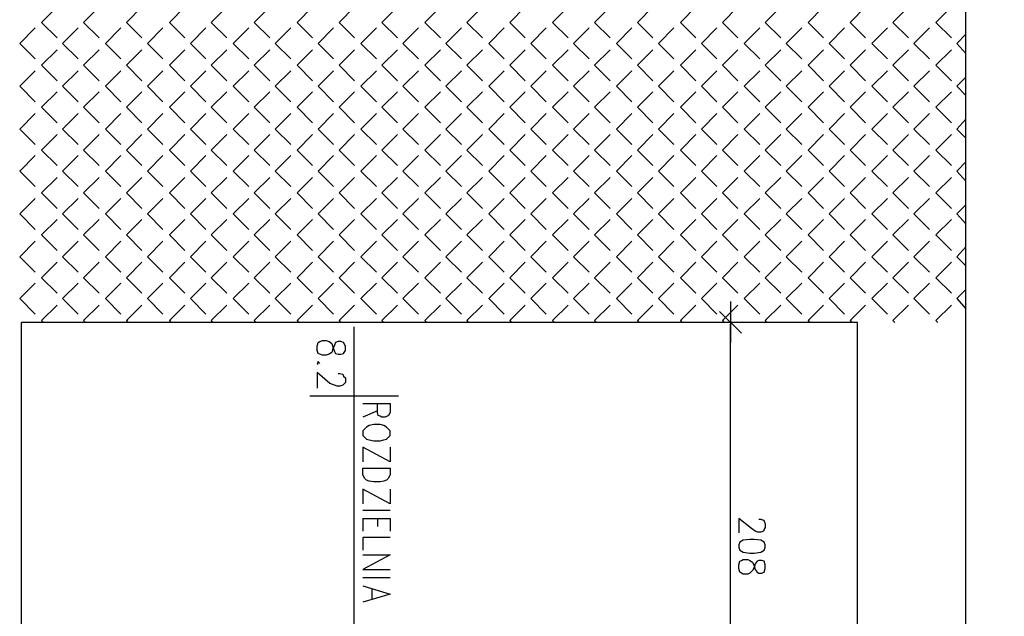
# Model space of a CAD drawing. Header units: millimetres. Extents: x -523 to 1404227, y -783705 to 1038705.
# Tile 69 of 256: x 96728 to 101296, y 130588 to 133358. Entities that reach past the tile are written whole.
import ezdxf

# ---------------------------------------------------------------- set-up
doc = ezdxf.new("R2010")
doc.units = ezdxf.units.MM
doc.layers.add('2. Obrys', color=7, linetype='Continuous', lineweight=30)
for name, color, linetype in [('PDF _0', 252, 'Continuous'), ('PDF _BA_met', 7, 'Continuous'), ('PDF _PG_WYMIARY', 7, 'Continuous'), ('PDF _PG_ŚCIANY_DZIAŁOWE', 7, 'Continuous'), ('PDF _PG_ŚCIANY_SŁUPY', 7, 'Continuous')]:
    doc.layers.add(name, color=color, linetype=linetype)

# ---------------------------------------------------------------- blocks, each defined once
blk = doc.blocks.new('A$C31e338d0')
at = {"layer": 'PDF _0', "color": 7, "lineweight": -3}
for points in [[(25905.4, 11121), (25727.6, 11121), (25727.6, 22674.5)], [(24635.4, 13178.6), (24635.4, 12988)], [(24584.6, 13132), (24686.2, 13030.4)]]:
    blk.add_lwpolyline(points, dxfattribs=at)
at = {"layer": 'PDF _0', "lineweight": -3}
for points in [[(21439, 14474), (21511, 14546)], [(21633.7, 14474), (21705.7, 14546)], [(21832.7, 14474), (21904.7, 14546)], [(22031.7, 14474), (22103.7, 14546)], [(22226.4, 14474), (22298.4, 14546)], [(22425.4, 14474), (22497.4, 14546)], [(22624.4, 14474), (22696.4, 14546)], [(22819.1, 14474), (22891.1, 14546)], [(23018.1, 14474), (23090.1, 14546)], [(23217.1, 14474), (23289.1, 14546)], [(23411.9, 14474), (23483.8, 14546)], [(23610.8, 14474), (23682.8, 14546)], [(23809.8, 14474), (23881.8, 14546)], [(24004.6, 14474), (24076.5, 14546)], [(24203.5, 14474), (24275.5, 14546)], [(24402.5, 14474), (24474.5, 14546)], [(24597.3, 14474), (24669.2, 14546)], [(24796.2, 14474), (24868.2, 14546)], [(24995.2, 14474), (25067.2, 14546)], [(25190, 14474), (25261.9, 14546)], [(25388.9, 14474), (25460.9, 14546)], [(25587.9, 14474), (25659.9, 14546)], [(21337.4, 14376.7), (21409.4, 14448.6)], [(21439, 14474), (21511, 14402.1)], [(21536.4, 14376.7), (21608.3, 14448.6)], [(21633.7, 14474), (21705.7, 14402.1)], [(21735.3, 14376.7), (21807.3, 14448.6)], [(21832.7, 14474), (21904.7, 14402.1)], [(21930.1, 14376.7), (22002.1, 14448.6)], [(22031.7, 14474), (22103.7, 14402.1)], [(22129.1, 14376.7), (22201, 14448.6)], [(22226.4, 14474), (22298.4, 14402.1)], [(22328, 14376.7), (22400, 14448.6)], [(22425.4, 14474), (22497.4, 14402.1)], [(22522.8, 14376.7), (22594.8, 14448.6)], [(22624.4, 14474), (22696.4, 14402.1)], [(22721.8, 14376.7), (22793.7, 14448.6)], [(22819.1, 14474), (22891.1, 14402.1)], [(22920.8, 14376.7), (22992.7, 14448.6)], [(23018.1, 14474), (23090.1, 14402.1)], [(23115.5, 14376.7), (23187.5, 14448.6)], [(23217.1, 14474), (23289.1, 14402.1)], [(23314.5, 14376.7), (23386.4, 14448.6)], [(23411.9, 14474), (23483.8, 14402.1)], [(23513.5, 14376.7), (23585.4, 14448.6)], [(23610.8, 14474), (23682.8, 14402.1)], [(23708.2, 14376.7), (23780.2, 14448.6)], [(23809.8, 14474), (23881.8, 14402.1)], [(23907.2, 14376.7), (23979.2, 14448.6)], [(24004.6, 14474), (24076.5, 14402.1)], [(24106.2, 14376.7), (24178.1, 14448.6)], [(24203.5, 14474), (24275.5, 14402.1)], [(24300.9, 14376.7), (24372.9, 14448.6)], [(24402.5, 14474), (24474.5, 14402.1)], [(24499.9, 14376.7), (24571.9, 14448.6)], [(24597.3, 14474), (24669.2, 14402.1)], [(24698.9, 14376.7), (24770.8, 14448.6)], [(24796.2, 14474), (24868.2, 14402.1)], [(24893.6, 14376.7), (24965.6, 14448.6)], [(24995.2, 14474), (25067.2, 14402.1)], [(25092.6, 14376.7), (25164.6, 14448.6)], [(25190, 14474), (25261.9, 14402.1)], [(25291.6, 14376.7), (25363.5, 14448.6)], [(25388.9, 14474), (25460.9, 14402.1)], [(25486.3, 14376.7), (25558.3, 14448.6)], [(25587.9, 14474), (25659.9, 14402.1)], [(25685.3, 14376.7), (25727.6, 14419)], [(21337.4, 14376.7), (21409.4, 14304.7)], [(21439, 14275.1), (21511, 14347)], [(21536.4, 14376.7), (21608.3, 14304.7)], [(21633.7, 14275.1), (21705.7, 14347)], [(21735.3, 14376.7), (21807.3, 14304.7)], [(21832.7, 14275.1), (21904.7, 14347)], [(21930.1, 14376.7), (22002.1, 14304.7)], [(22031.7, 14275.1), (22103.7, 14347)], [(22129.1, 14376.7), (22201, 14304.7)], [(22226.4, 14275.1), (22298.4, 14347)], [(22328, 14376.7), (22400, 14304.7)], [(22425.4, 14275.1), (22497.4, 14347)], [(22522.8, 14376.7), (22594.8, 14304.7)], [(22624.4, 14275.1), (22696.4, 14347)], [(22721.8, 14376.7), (22793.7, 14304.7)], [(22819.1, 14275.1), (22891.1, 14347)], [(22920.8, 14376.7), (22992.7, 14304.7)], [(23018.1, 14275.1), (23090.1, 14347)], [(23115.5, 14376.7), (23187.5, 14304.7)], [(23217.1, 14275.1), (23289.1, 14347)], [(23314.5, 14376.7), (23386.4, 14304.7)], [(23411.9, 14275.1), (23483.8, 14347)], [(23513.5, 14376.7), (23585.4, 14304.7)], [(23610.8, 14275.1), (23682.8, 14347)], [(23708.2, 14376.7), (23780.2, 14304.7)], [(23809.8, 14275.1), (23881.8, 14347)], [(23907.2, 14376.7), (23979.2, 14304.7)], [(24004.6, 14275.1), (24076.5, 14347)], [(24106.2, 14376.7), (24178.1, 14304.7)], [(24203.5, 14275.1), (24275.5, 14347)], [(24300.9, 14376.7), (24372.9, 14304.7)], [(24402.5, 14275.1), (24474.5, 14347)], [(24499.9, 14376.7), (24571.9, 14304.7)], [(24597.3, 14275.1), (24669.2, 14347)], [(24698.9, 14376.7), (24770.8, 14304.7)], [(24796.2, 14275.1), (24868.2, 14347)], [(24893.6, 14376.7), (24965.6, 14304.7)], [(24995.2, 14275.1), (25067.2, 14347)], [(25092.6, 14376.7), (25164.6, 14304.7)], [(25190, 14275.1), (25261.9, 14347)], [(25291.6, 14376.7), (25363.5, 14304.7)], [(25388.9, 14275.1), (25460.9, 14347)], [(25486.3, 14376.7), (25558.3, 14304.7)], [(25587.9, 14275.1), (25659.9, 14347)], [(25685.3, 14376.7), (25727.6, 14330.1)], [(21439, 14275.1), (21511, 14203.1)], [(21633.7, 14275.1), (21705.7, 14203.1)], [(21832.7, 14275.1), (21904.7, 14203.1)], [(22031.7, 14275.1), (22103.7, 14203.1)], [(22226.4, 14275.1), (22298.4, 14203.1)], [(22425.4, 14275.1), (22497.4, 14203.1)], [(22624.4, 14275.1), (22696.4, 14203.1)], [(22819.1, 14275.1), (22891.1, 14203.1)], [(23018.1, 14275.1), (23090.1, 14203.1)], [(23217.1, 14275.1), (23289.1, 14203.1)], [(23411.9, 14275.1), (23483.8, 14203.1)], [(23610.8, 14275.1), (23682.8, 14203.1)], [(23809.8, 14275.1), (23881.8, 14203.1)], [(24004.6, 14275.1), (24076.5, 14203.1)], [(24203.5, 14275.1), (24275.5, 14203.1)], [(24402.5, 14275.1), (24474.5, 14203.1)], [(24597.3, 14275.1), (24669.2, 14203.1)], [(24796.2, 14275.1), (24868.2, 14203.1)], [(24995.2, 14275.1), (25067.2, 14203.1)], [(25190, 14275.1), (25261.9, 14203.1)], [(25388.9, 14275.1), (25460.9, 14203.1)], [(25587.9, 14275.1), (25659.9, 14203.1)], [(21337.4, 14177.7), (21409.4, 14249.7)], [(21536.4, 14177.7), (21608.3, 14249.7)], [(21735.3, 14177.7), (21807.3, 14249.7)], [(21930.1, 14177.7), (22002.1, 14249.7)], [(22129.1, 14177.7), (22201, 14249.7)], [(22328, 14177.7), (22400, 14249.7)], [(22522.8, 14177.7), (22594.8, 14249.7)], [(22721.8, 14177.7), (22793.7, 14249.7)], [(22920.8, 14177.7), (22992.7, 14249.7)], [(23115.5, 14177.7), (23187.5, 14249.7)], [(23314.5, 14177.7), (23386.4, 14249.7)], [(23513.5, 14177.7), (23585.4, 14249.7)], [(23708.2, 14177.7), (23780.2, 14249.7)], [(23907.2, 14177.7), (23979.2, 14249.7)], [(24106.2, 14177.7), (24178.1, 14249.7)], [(24300.9, 14177.7), (24372.9, 14249.7)], [(24499.9, 14177.7), (24571.9, 14249.7)], [(24698.9, 14177.7), (24770.8, 14249.7)], [(24893.6, 14177.7), (24965.6, 14249.7)], [(25092.6, 14177.7), (25164.6, 14249.7)], [(25291.6, 14177.7), (25363.5, 14249.7)], [(25486.3, 14177.7), (25558.3, 14249.7)], [(25685.3, 14177.7), (25727.6, 14220)], [(21337.4, 14177.7), (21409.4, 14105.7)], [(21536.4, 14177.7), (21608.3, 14105.7)], [(21735.3, 14177.7), (21807.3, 14105.7)], [(21930.1, 14177.7), (22002.1, 14105.7)], [(22129.1, 14177.7), (22201, 14105.7)], [(22328, 14177.7), (22400, 14105.7)], [(22522.8, 14177.7), (22594.8, 14105.7)], [(22721.8, 14177.7), (22793.7, 14105.7)], [(22920.8, 14177.7), (22992.7, 14105.7)], [(23115.5, 14177.7), (23187.5, 14105.7)], [(23314.5, 14177.7), (23386.4, 14105.7)], [(23513.5, 14177.7), (23585.4, 14105.7)], [(23708.2, 14177.7), (23780.2, 14105.7)], [(23907.2, 14177.7), (23979.2, 14105.7)], [(24106.2, 14177.7), (24178.1, 14105.7)], [(24300.9, 14177.7), (24372.9, 14105.7)], [(24499.9, 14177.7), (24571.9, 14105.7)], [(24698.9, 14177.7), (24770.8, 14105.7)], [(24893.6, 14177.7), (24965.6, 14105.7)], [(25092.6, 14177.7), (25164.6, 14105.7)], [(25291.6, 14177.7), (25363.5, 14105.7)], [(25486.3, 14177.7), (25558.3, 14105.7)], [(25685.3, 14177.7), (25727.6, 14135.3)], [(21439, 14080.3), (21511, 14152.3)], [(21633.7, 14080.3), (21705.7, 14152.3)], [(21832.7, 14080.3), (21904.7, 14152.3)], [(22031.7, 14080.3), (22103.7, 14152.3)], [(22226.4, 14080.3), (22298.4, 14152.3)], [(22425.4, 14080.3), (22497.4, 14152.3)], [(22624.4, 14080.3), (22696.4, 14152.3)], [(22819.1, 14080.3), (22891.1, 14152.3)], [(23018.1, 14080.3), (23090.1, 14152.3)], [(23217.1, 14080.3), (23289.1, 14152.3)], [(23411.9, 14080.3), (23483.8, 14152.3)], [(23610.8, 14080.3), (23682.8, 14152.3)], [(23809.8, 14080.3), (23881.8, 14152.3)], [(24004.6, 14080.3), (24076.5, 14152.3)], [(24203.5, 14080.3), (24275.5, 14152.3)], [(24402.5, 14080.3), (24474.5, 14152.3)], [(24597.3, 14080.3), (24669.2, 14152.3)], [(24796.2, 14080.3), (24868.2, 14152.3)], [(24995.2, 14080.3), (25067.2, 14152.3)], [(25190, 14080.3), (25261.9, 14152.3)], [(25388.9, 14080.3), (25460.9, 14152.3)], [(25587.9, 14080.3), (25659.9, 14152.3)], [(21439, 14080.3), (21511, 14008.3)], [(21633.7, 14080.3), (21705.7, 14008.3)], [(21832.7, 14080.3), (21904.7, 14008.3)], [(22031.7, 14080.3), (22103.7, 14008.3)], [(22226.4, 14080.3), (22298.4, 14008.3)], [(22425.4, 14080.3), (22497.4, 14008.3)], [(22624.4, 14080.3), (22696.4, 14008.3)], [(22819.1, 14080.3), (22891.1, 14008.3)], [(23018.1, 14080.3), (23090.1, 14008.3)], [(23217.1, 14080.3), (23289.1, 14008.3)], [(23411.9, 14080.3), (23483.8, 14008.3)], [(23610.8, 14080.3), (23682.8, 14008.3)], [(23809.8, 14080.3), (23881.8, 14008.3)], [(24004.6, 14080.3), (24076.5, 14008.3)], [(24203.5, 14080.3), (24275.5, 14008.3)], [(24402.5, 14080.3), (24474.5, 14008.3)], [(24597.3, 14080.3), (24669.2, 14008.3)], [(24796.2, 14080.3), (24868.2, 14008.3)], [(24995.2, 14080.3), (25067.2, 14008.3)], [(25190, 14080.3), (25261.9, 14008.3)], [(25388.9, 14080.3), (25460.9, 14008.3)], [(25587.9, 14080.3), (25659.9, 14008.3)], [(21337.4, 13978.7), (21409.4, 14050.7)], [(21536.4, 13978.7), (21608.3, 14050.7)], [(21735.3, 13978.7), (21807.3, 14050.7)], [(21930.1, 13978.7), (22002.1, 14050.7)], [(22129.1, 13978.7), (22201, 14050.7)], [(22328, 13978.7), (22400, 14050.7)], [(22522.8, 13978.7), (22594.8, 14050.7)], [(22721.8, 13978.7), (22793.7, 14050.7)], [(22920.8, 13978.7), (22992.7, 14050.7)], [(23115.5, 13978.7), (23187.5, 14050.7)], [(23314.5, 13978.7), (23386.4, 14050.7)], [(23513.5, 13978.7), (23585.4, 14050.7)], [(23708.2, 13978.7), (23780.2, 14050.7)], [(23907.2, 13978.7), (23979.2, 14050.7)], [(24106.2, 13978.7), (24178.1, 14050.7)], [(24300.9, 13978.7), (24372.9, 14050.7)], [(24499.9, 13978.7), (24571.9, 14050.7)], [(24698.9, 13978.7), (24770.8, 14050.7)], [(24893.6, 13978.7), (24965.6, 14050.7)], [(25092.6, 13978.7), (25164.6, 14050.7)], [(25291.6, 13978.7), (25363.5, 14050.7)], [(25486.3, 13978.7), (25558.3, 14050.7)], [(25685.3, 13978.7), (25727.6, 14025.3)], [(21337.4, 13978.7), (21409.4, 13906.7)], [(21536.4, 13978.7), (21608.3, 13906.7)], [(21735.3, 13978.7), (21807.3, 13906.7)], [(21930.1, 13978.7), (22002.1, 13906.7)], [(22129.1, 13978.7), (22201, 13906.7)], [(22328, 13978.7), (22400, 13906.7)], [(22522.8, 13978.7), (22594.8, 13906.7)], [(22721.8, 13978.7), (22793.7, 13906.7)], [(22920.8, 13978.7), (22992.7, 13906.7)], [(23115.5, 13978.7), (23187.5, 13906.7)], [(23314.5, 13978.7), (23386.4, 13906.7)], [(23513.5, 13978.7), (23585.4, 13906.7)], [(23708.2, 13978.7), (23780.2, 13906.7)], [(23907.2, 13978.7), (23979.2, 13906.7)], [(24106.2, 13978.7), (24178.1, 13906.7)], [(24300.9, 13978.7), (24372.9, 13906.7)], [(24499.9, 13978.7), (24571.9, 13906.7)], [(24698.9, 13978.7), (24770.8, 13906.7)], [(24893.6, 13978.7), (24965.6, 13906.7)], [(25092.6, 13978.7), (25164.6, 13906.7)], [(25291.6, 13978.7), (25363.5, 13906.7)], [(25486.3, 13978.7), (25558.3, 13906.7)], [(25685.3, 13978.7), (25727.6, 13936.4)], [(21439, 13881.3), (21511, 13953.3)], [(21633.7, 13881.3), (21705.7, 13953.3)], [(21832.7, 13881.3), (21904.7, 13953.3)], [(22031.7, 13881.3), (22103.7, 13953.3)], [(22226.4, 13881.3), (22298.4, 13953.3)], [(22425.4, 13881.3), (22497.4, 13953.3)], [(22624.4, 13881.3), (22696.4, 13953.3)], [(22819.1, 13881.3), (22891.1, 13953.3)], [(23018.1, 13881.3), (23090.1, 13953.3)], [(23217.1, 13881.3), (23289.1, 13953.3)], [(23411.9, 13881.3), (23483.8, 13953.3)], [(23610.8, 13881.3), (23682.8, 13953.3)], [(23809.8, 13881.3), (23881.8, 13953.3)], [(24004.6, 13881.3), (24076.5, 13953.3)], [(24203.5, 13881.3), (24275.5, 13953.3)], [(24402.5, 13881.3), (24474.5, 13953.3)], [(24597.3, 13881.3), (24669.2, 13953.3)], [(24796.2, 13881.3), (24868.2, 13953.3)], [(24995.2, 13881.3), (25067.2, 13953.3)], [(25190, 13881.3), (25261.9, 13953.3)], [(25388.9, 13881.3), (25460.9, 13953.3)], [(25587.9, 13881.3), (25659.9, 13953.3)], [(21337.4, 13784), (21409.4, 13855.9)], [(21439, 13881.3), (21511, 13809.4)], [(21536.4, 13784), (21608.3, 13855.9)], [(21633.7, 13881.3), (21705.7, 13809.4)], [(21735.3, 13784), (21807.3, 13855.9)], [(21832.7, 13881.3), (21904.7, 13809.4)], [(21930.1, 13784), (22002.1, 13855.9)], [(22031.7, 13881.3), (22103.7, 13809.4)], [(22129.1, 13784), (22201, 13855.9)], [(22226.4, 13881.3), (22298.4, 13809.4)], [(22328, 13784), (22400, 13855.9)], [(22425.4, 13881.3), (22497.4, 13809.4)], [(22522.8, 13784), (22594.8, 13855.9)], [(22624.4, 13881.3), (22696.4, 13809.4)], [(22721.8, 13784), (22793.7, 13855.9)], [(22819.1, 13881.3), (22891.1, 13809.4)], [(22920.8, 13784), (22992.7, 13855.9)], [(23018.1, 13881.3), (23090.1, 13809.4)], [(23115.5, 13784), (23187.5, 13855.9)], [(23217.1, 13881.3), (23289.1, 13809.4)], [(23314.5, 13784), (23386.4, 13855.9)], [(23411.9, 13881.3), (23483.8, 13809.4)], [(23513.5, 13784), (23585.4, 13855.9)], [(23610.8, 13881.3), (23682.8, 13809.4)], [(23708.2, 13784), (23780.2, 13855.9)], [(23809.8, 13881.3), (23881.8, 13809.4)], [(23907.2, 13784), (23979.2, 13855.9)], [(24004.6, 13881.3), (24076.5, 13809.4)], [(24106.2, 13784), (24178.1, 13855.9)], [(24203.5, 13881.3), (24275.5, 13809.4)], [(24300.9, 13784), (24372.9, 13855.9)], [(24402.5, 13881.3), (24474.5, 13809.4)], [(24499.9, 13784), (24571.9, 13855.9)], [(24597.3, 13881.3), (24669.2, 13809.4)], [(24698.9, 13784), (24770.8, 13855.9)], [(24796.2, 13881.3), (24868.2, 13809.4)], [(24893.6, 13784), (24965.6, 13855.9)], [(24995.2, 13881.3), (25067.2, 13809.4)], [(25092.6, 13784), (25164.6, 13855.9)], [(25190, 13881.3), (25261.9, 13809.4)], [(25291.6, 13784), (25363.5, 13855.9)], [(25388.9, 13881.3), (25460.9, 13809.4)], [(25486.3, 13784), (25558.3, 13855.9)], [(25587.9, 13881.3), (25659.9, 13809.4)], [(25685.3, 13784), (25727.6, 13826.3)], [(21337.4, 13784), (21409.4, 13712)], [(21439, 13682.4), (21511, 13754.3)], [(21536.4, 13784), (21608.3, 13712)], [(21633.7, 13682.4), (21705.7, 13754.3)], [(21735.3, 13784), (21807.3, 13712)], [(21832.7, 13682.4), (21904.7, 13754.3)], [(21930.1, 13784), (22002.1, 13712)], [(22031.7, 13682.4), (22103.7, 13754.3)], [(22129.1, 13784), (22201, 13712)], [(22226.4, 13682.4), (22298.4, 13754.3)], [(22328, 13784), (22400, 13712)], [(22425.4, 13682.4), (22497.4, 13754.3)], [(22522.8, 13784), (22594.8, 13712)], [(22624.4, 13682.4), (22696.4, 13754.3)], [(22721.8, 13784), (22793.7, 13712)], [(22819.1, 13682.4), (22891.1, 13754.3)], [(22920.8, 13784), (22992.7, 13712)], [(23018.1, 13682.4), (23090.1, 13754.3)], [(23115.5, 13784), (23187.5, 13712)], [(23217.1, 13682.4), (23289.1, 13754.3)], [(23314.5, 13784), (23386.4, 13712)], [(23411.9, 13682.4), (23483.8, 13754.3)], [(23513.5, 13784), (23585.4, 13712)], [(23610.8, 13682.4), (23682.8, 13754.3)], [(23708.2, 13784), (23780.2, 13712)], [(23809.8, 13682.4), (23881.8, 13754.3)], [(23907.2, 13784), (23979.2, 13712)], [(24004.6, 13682.4), (24076.5, 13754.3)], [(24106.2, 13784), (24178.1, 13712)], [(24203.5, 13682.4), (24275.5, 13754.3)], [(24300.9, 13784), (24372.9, 13712)], [(24402.5, 13682.4), (24474.5, 13754.3)], [(24499.9, 13784), (24571.9, 13712)], [(24597.3, 13682.4), (24669.2, 13754.3)], [(24698.9, 13784), (24770.8, 13712)], [(24796.2, 13682.4), (24868.2, 13754.3)], [(24893.6, 13784), (24965.6, 13712)], [(24995.2, 13682.4), (25067.2, 13754.3)], [(25092.6, 13784), (25164.6, 13712)], [(25190, 13682.4), (25261.9, 13754.3)], [(25291.6, 13784), (25363.5, 13712)], [(25388.9, 13682.4), (25460.9, 13754.3)], [(25486.3, 13784), (25558.3, 13712)], [(25587.9, 13682.4), (25659.9, 13754.3)], [(25685.3, 13784), (25727.6, 13737.4)], [(21439, 13682.4), (21511, 13610.4)], [(21633.7, 13682.4), (21705.7, 13610.4)], [(21832.7, 13682.4), (21904.7, 13610.4)], [(22031.7, 13682.4), (22103.7, 13610.4)], [(22226.4, 13682.4), (22298.4, 13610.4)], [(22425.4, 13682.4), (22497.4, 13610.4)], [(22624.4, 13682.4), (22696.4, 13610.4)], [(22819.1, 13682.4), (22891.1, 13610.4)], [(23018.1, 13682.4), (23090.1, 13610.4)], [(23217.1, 13682.4), (23289.1, 13610.4)], [(23411.9, 13682.4), (23483.8, 13610.4)], [(23610.8, 13682.4), (23682.8, 13610.4)], [(23809.8, 13682.4), (23881.8, 13610.4)], [(24004.6, 13682.4), (24076.5, 13610.4)], [(24203.5, 13682.4), (24275.5, 13610.4)], [(24402.5, 13682.4), (24474.5, 13610.4)], [(24597.3, 13682.4), (24669.2, 13610.4)], [(24796.2, 13682.4), (24868.2, 13610.4)], [(24995.2, 13682.4), (25067.2, 13610.4)], [(25190, 13682.4), (25261.9, 13610.4)], [(25388.9, 13682.4), (25460.9, 13610.4)], [(25587.9, 13682.4), (25659.9, 13610.4)], [(21337.4, 13585), (21409.4, 13657)], [(21536.4, 13585), (21608.3, 13657)], [(21735.3, 13585), (21807.3, 13657)], [(21930.1, 13585), (22002.1, 13657)], [(22129.1, 13585), (22201, 13657)], [(22328, 13585), (22400, 13657)], [(22522.8, 13585), (22594.8, 13657)], [(22721.8, 13585), (22793.7, 13657)], [(22920.8, 13585), (22992.7, 13657)], [(23115.5, 13585), (23187.5, 13657)], [(23314.5, 13585), (23386.4, 13657)], [(23513.5, 13585), (23585.4, 13657)], [(23708.2, 13585), (23780.2, 13657)], [(23907.2, 13585), (23979.2, 13657)], [(24106.2, 13585), (24178.1, 13657)], [(24300.9, 13585), (24372.9, 13657)], [(24499.9, 13585), (24571.9, 13657)], [(24698.9, 13585), (24770.8, 13657)], [(24893.6, 13585), (24965.6, 13657)], [(25092.6, 13585), (25164.6, 13657)], [(25291.6, 13585), (25363.5, 13657)], [(25486.3, 13585), (25558.3, 13657)], [(25685.3, 13585), (25727.6, 13627.3)], [(21337.4, 13585), (21409.4, 13513)], [(21536.4, 13585), (21608.3, 13513)], [(21735.3, 13585), (21807.3, 13513)], [(21930.1, 13585), (22002.1, 13513)], [(22129.1, 13585), (22201, 13513)], [(22328, 13585), (22400, 13513)], [(22522.8, 13585), (22594.8, 13513)], [(22721.8, 13585), (22793.7, 13513)], [(22920.8, 13585), (22992.7, 13513)], [(23115.5, 13585), (23187.5, 13513)], [(23314.5, 13585), (23386.4, 13513)], [(23513.5, 13585), (23585.4, 13513)], [(23708.2, 13585), (23780.2, 13513)], [(23907.2, 13585), (23979.2, 13513)], [(24106.2, 13585), (24178.1, 13513)], [(24300.9, 13585), (24372.9, 13513)], [(24499.9, 13585), (24571.9, 13513)], [(24698.9, 13585), (24770.8, 13513)], [(24893.6, 13585), (24965.6, 13513)], [(25092.6, 13585), (25164.6, 13513)], [(25291.6, 13585), (25363.5, 13513)], [(25486.3, 13585), (25558.3, 13513)], [(25685.3, 13585), (25727.6, 13538.4)], [(21439, 13487.6), (21511, 13559.6)], [(21633.7, 13487.6), (21705.7, 13559.6)], [(21832.7, 13487.6), (21904.7, 13559.6)], [(22031.7, 13487.6), (22103.7, 13559.6)], [(22226.4, 13487.6), (22298.4, 13559.6)], [(22425.4, 13487.6), (22497.4, 13559.6)], [(22624.4, 13487.6), (22696.4, 13559.6)], [(22819.1, 13487.6), (22891.1, 13559.6)], [(23018.1, 13487.6), (23090.1, 13559.6)], [(23217.1, 13487.6), (23289.1, 13559.6)], [(23411.9, 13487.6), (23483.8, 13559.6)], [(23610.8, 13487.6), (23682.8, 13559.6)], [(23809.8, 13487.6), (23881.8, 13559.6)], [(24004.6, 13487.6), (24076.5, 13559.6)], [(24203.5, 13487.6), (24275.5, 13559.6)], [(24402.5, 13487.6), (24474.5, 13559.6)], [(24597.3, 13487.6), (24669.2, 13559.6)], [(24796.2, 13487.6), (24868.2, 13559.6)], [(24995.2, 13487.6), (25067.2, 13559.6)], [(25190, 13487.6), (25261.9, 13559.6)], [(25388.9, 13487.6), (25460.9, 13559.6)], [(25587.9, 13487.6), (25659.9, 13559.6)], [(21439, 13487.6), (21511, 13415.6)], [(21633.7, 13487.6), (21705.7, 13415.6)], [(21832.7, 13487.6), (21904.7, 13415.6)], [(22031.7, 13487.6), (22103.7, 13415.6)], [(22226.4, 13487.6), (22298.4, 13415.6)], [(22425.4, 13487.6), (22497.4, 13415.6)], [(22624.4, 13487.6), (22696.4, 13415.6)], [(22819.1, 13487.6), (22891.1, 13415.6)], [(23018.1, 13487.6), (23090.1, 13415.6)], [(23217.1, 13487.6), (23289.1, 13415.6)], [(23411.9, 13487.6), (23483.8, 13415.6)], [(23610.8, 13487.6), (23682.8, 13415.6)], [(23809.8, 13487.6), (23881.8, 13415.6)], [(24004.6, 13487.6), (24076.5, 13415.6)], [(24203.5, 13487.6), (24275.5, 13415.6)], [(24402.5, 13487.6), (24474.5, 13415.6)], [(24597.3, 13487.6), (24669.2, 13415.6)], [(24796.2, 13487.6), (24868.2, 13415.6)], [(24995.2, 13487.6), (25067.2, 13415.6)], [(25190, 13487.6), (25261.9, 13415.6)], [(25388.9, 13487.6), (25460.9, 13415.6)], [(25587.9, 13487.6), (25659.9, 13415.6)], [(21337.4, 13386), (21409.4, 13458)], [(21536.4, 13386), (21608.3, 13458)], [(21735.3, 13386), (21807.3, 13458)], [(21930.1, 13386), (22002.1, 13458)], [(22129.1, 13386), (22201, 13458)], [(22328, 13386), (22400, 13458)], [(22522.8, 13386), (22594.8, 13458)], [(22721.8, 13386), (22793.7, 13458)], [(22920.8, 13386), (22992.7, 13458)], [(23115.5, 13386), (23187.5, 13458)], [(23314.5, 13386), (23386.4, 13458)], [(23513.5, 13386), (23585.4, 13458)], [(23708.2, 13386), (23780.2, 13458)], [(23907.2, 13386), (23979.2, 13458)], [(24106.2, 13386), (24178.1, 13458)], [(24300.9, 13386), (24372.9, 13458)], [(24499.9, 13386), (24571.9, 13458)], [(24698.9, 13386), (24770.8, 13458)], [(24893.6, 13386), (24965.6, 13458)], [(25092.6, 13386), (25164.6, 13458)], [(25291.6, 13386), (25363.5, 13458)], [(25486.3, 13386), (25558.3, 13458)], [(25685.3, 13386), (25727.6, 13432.6)], [(21337.4, 13386), (21409.4, 13314)], [(21536.4, 13386), (21608.3, 13314)], [(21735.3, 13386), (21807.3, 13314)], [(21930.1, 13386), (22002.1, 13314)], [(22129.1, 13386), (22201, 13314)], [(22328, 13386), (22400, 13314)], [(22522.8, 13386), (22594.8, 13314)], [(22721.8, 13386), (22793.7, 13314)], [(22920.8, 13386), (22992.7, 13314)], [(23115.5, 13386), (23187.5, 13314)], [(23314.5, 13386), (23386.4, 13314)], [(23513.5, 13386), (23585.4, 13314)], [(23708.2, 13386), (23780.2, 13314)], [(23907.2, 13386), (23979.2, 13314)], [(24106.2, 13386), (24178.1, 13314)], [(24300.9, 13386), (24372.9, 13314)], [(24499.9, 13386), (24571.9, 13314)], [(24698.9, 13386), (24770.8, 13314)], [(24893.6, 13386), (24965.6, 13314)], [(25092.6, 13386), (25164.6, 13314)], [(25291.6, 13386), (25363.5, 13314)], [(25486.3, 13386), (25558.3, 13314)], [(25685.3, 13386), (25727.6, 13343.7)], [(21439, 13288.6), (21511, 13360.6)], [(21633.7, 13288.6), (21705.7, 13360.6)], [(21832.7, 13288.6), (21904.7, 13360.6)], [(22031.7, 13288.6), (22103.7, 13360.6)], [(22226.4, 13288.6), (22298.4, 13360.6)], [(22425.4, 13288.6), (22497.4, 13360.6)], [(22624.4, 13288.6), (22696.4, 13360.6)], [(22819.1, 13288.6), (22891.1, 13360.6)], [(23018.1, 13288.6), (23090.1, 13360.6)], [(23217.1, 13288.6), (23289.1, 13360.6)], [(23411.9, 13288.6), (23483.8, 13360.6)], [(23610.8, 13288.6), (23682.8, 13360.6)], [(23809.8, 13288.6), (23881.8, 13360.6)], [(24004.6, 13288.6), (24076.5, 13360.6)], [(24203.5, 13288.6), (24275.5, 13360.6)], [(24402.5, 13288.6), (24474.5, 13360.6)], [(24597.3, 13288.6), (24669.2, 13360.6)], [(24796.2, 13288.6), (24868.2, 13360.6)], [(24995.2, 13288.6), (25067.2, 13360.6)], [(25190, 13288.6), (25261.9, 13360.6)], [(25388.9, 13288.6), (25460.9, 13360.6)], [(25587.9, 13288.6), (25659.9, 13360.6)], [(21337.4, 13191.3), (21409.4, 13263.2)], [(21439, 13288.6), (21511, 13216.7)], [(21536.4, 13191.3), (21608.3, 13263.2)], [(21633.7, 13288.6), (21705.7, 13216.7)], [(21735.3, 13191.3), (21807.3, 13263.2)], [(21832.7, 13288.6), (21904.7, 13216.7)], [(21930.1, 13191.3), (22002.1, 13263.2)], [(22031.7, 13288.6), (22103.7, 13216.7)], [(22129.1, 13191.3), (22201, 13263.2)], [(22226.4, 13288.6), (22298.4, 13216.7)], [(22328, 13191.3), (22400, 13263.2)], [(22425.4, 13288.6), (22497.4, 13216.7)], [(22522.8, 13191.3), (22594.8, 13263.2)], [(22624.4, 13288.6), (22696.4, 13216.7)], [(22721.8, 13191.3), (22793.7, 13263.2)], [(22819.1, 13288.6), (22891.1, 13216.7)], [(22920.8, 13191.3), (22992.7, 13263.2)], [(23018.1, 13288.6), (23090.1, 13216.7)], [(23115.5, 13191.3), (23187.5, 13263.2)], [(23217.1, 13288.6), (23289.1, 13216.7)], [(23314.5, 13191.3), (23386.4, 13263.2)], [(23411.9, 13288.6), (23483.8, 13216.7)], [(23513.5, 13191.3), (23585.4, 13263.2)], [(23610.8, 13288.6), (23682.8, 13216.7)], [(23708.2, 13191.3), (23780.2, 13263.2)], [(23809.8, 13288.6), (23881.8, 13216.7)], [(23907.2, 13191.3), (23979.2, 13263.2)], [(24004.6, 13288.6), (24076.5, 13216.7)], [(24106.2, 13191.3), (24178.1, 13263.2)], [(24203.5, 13288.6), (24275.5, 13216.7)], [(24300.9, 13191.3), (24372.9, 13263.2)], [(24402.5, 13288.6), (24474.5, 13216.7)], [(24499.9, 13191.3), (24571.9, 13263.2)], [(24597.3, 13288.6), (24669.2, 13216.7)], [(24698.9, 13191.3), (24770.8, 13263.2)], [(24796.2, 13288.6), (24868.2, 13216.7)], [(24893.6, 13191.3), (24965.6, 13263.2)], [(24995.2, 13288.6), (25067.2, 13216.7)], [(25092.6, 13191.3), (25164.6, 13263.2)], [(25190, 13288.6), (25261.9, 13216.7)], [(25291.6, 13191.3), (25363.5, 13263.2)], [(25388.9, 13288.6), (25460.9, 13216.7)], [(25486.3, 13191.3), (25558.3, 13263.2)], [(25587.9, 13288.6), (25659.9, 13216.7)], [(25685.3, 13191.3), (25727.6, 13233.6)], [(21337.4, 13191.3), (21409.4, 13119.3)], [(21439, 13089.6), (21511, 13161.6)], [(21536.4, 13191.3), (21608.3, 13119.3)], [(21633.7, 13089.6), (21705.7, 13161.6)], [(21735.3, 13191.3), (21807.3, 13119.3)], [(21832.7, 13089.6), (21904.7, 13161.6)], [(21930.1, 13191.3), (22002.1, 13119.3)], [(22031.7, 13089.6), (22103.7, 13161.6)], [(22129.1, 13191.3), (22201, 13119.3)], [(22226.4, 13089.6), (22298.4, 13161.6)], [(22328, 13191.3), (22400, 13119.3)], [(22425.4, 13089.6), (22497.4, 13161.6)], [(22522.8, 13191.3), (22594.8, 13119.3)], [(22624.4, 13089.6), (22696.4, 13161.6)], [(22721.8, 13191.3), (22793.7, 13119.3)], [(22819.1, 13089.6), (22891.1, 13161.6)], [(22920.8, 13191.3), (22992.7, 13119.3)], [(23018.1, 13089.6), (23090.1, 13161.6)], [(23115.5, 13191.3), (23187.5, 13119.3)], [(23217.1, 13089.6), (23289.1, 13161.6)], [(23314.5, 13191.3), (23386.4, 13119.3)], [(23411.9, 13089.6), (23483.8, 13161.6)], [(23513.5, 13191.3), (23585.4, 13119.3)], [(23610.8, 13089.6), (23682.8, 13161.6)], [(23708.2, 13191.3), (23780.2, 13119.3)], [(23809.8, 13089.6), (23881.8, 13161.6)], [(23907.2, 13191.3), (23979.2, 13119.3)], [(24004.6, 13089.6), (24076.5, 13161.6)], [(24106.2, 13191.3), (24178.1, 13119.3)], [(24203.5, 13089.6), (24275.5, 13161.6)], [(24300.9, 13191.3), (24372.9, 13119.3)], [(24402.5, 13089.6), (24474.5, 13161.6)], [(24499.9, 13191.3), (24571.9, 13119.3)], [(24597.3, 13089.6), (24669.2, 13161.6)], [(24698.9, 13191.3), (24770.8, 13119.3)], [(24796.2, 13089.6), (24868.2, 13161.6)], [(24893.6, 13191.3), (24965.6, 13119.3)], [(24995.2, 13089.6), (25067.2, 13161.6)], [(25092.6, 13191.3), (25164.6, 13119.3)], [(25190, 13089.6), (25261.9, 13161.6)], [(25291.6, 13191.3), (25363.5, 13119.3)], [(25388.9, 13089.6), (25460.9, 13161.6)], [(25486.3, 13191.3), (25558.3, 13119.3)], [(25587.9, 13089.6), (25659.9, 13161.6)], [(25685.3, 13191.3), (25727.6, 13144.7)], [(21439, 13089.6), (21447.5, 13081.2)], [(21633.7, 13089.6), (21642.2, 13081.2)], [(21832.7, 13089.6), (21841.2, 13081.2)], [(22031.7, 13089.6), (22040.2, 13081.2)], [(22226.4, 13089.6), (22234.9, 13081.2)], [(22425.4, 13089.6), (22433.9, 13081.2)], [(22624.4, 13089.6), (22632.9, 13081.2)], [(22819.1, 13089.6), (22827.6, 13081.2)], [(23018.1, 13089.6), (23026.6, 13081.2)], [(23217.1, 13089.6), (23225.6, 13081.2)], [(23411.9, 13089.6), (23420.3, 13081.2)], [(23610.8, 13089.6), (23619.3, 13081.2)], [(23809.8, 13089.6), (23818.3, 13081.2)], [(24004.6, 13089.6), (24013, 13081.2)], [(24203.5, 13089.6), (24212, 13081.2)], [(24402.5, 13089.6), (24411, 13081.2)], [(24597.3, 13089.6), (24605.7, 13081.2)], [(24796.2, 13089.6), (24804.7, 13081.2)], [(24995.2, 13089.6), (25003.7, 13081.2)], [(25190, 13089.6), (25198.4, 13081.2)], [(25388.9, 13089.6), (25397.4, 13081.2)], [(25587.9, 13089.6), (25596.4, 13081.2)]]:
    blk.add_lwpolyline(points, dxfattribs=at)
at = {"layer": 'PDF _BA_met', "lineweight": -3}
for points in [[(22886.9, 13060), (22886.9, 11006.7)], [(22730.2, 12890.7), (22721.8, 12899.1), (22717.5, 12890.7), (22721.8, 12886.4)], [(22814.9, 12844.1), (22823.4, 12844.1), (22836.1, 12839.9), (22840.3, 12831.4), (22848.8, 12822.9), (22848.8, 12801.8), (22840.3, 12793.3), (22836.1, 12789.1), (22823.4, 12784.8), (22810.7, 12784.8), (22798, 12789.1), (22776.8, 12797.5), (22717.5, 12848.3), (22717.5, 12776.4)], [(23094.3, 12738.3), (22683.7, 12738.3)], [(22929.2, 12704.4), (23056.2, 12704.4), (23056.2, 12662.1), (23047.8, 12649.4), (23043.5, 12645.1), (23030.8, 12640.9), (23018.1, 12640.9), (23009.7, 12645.1), (23001.2, 12649.4), (22997, 12662.1), (22997, 12704.4)], [(22997, 12670.5), (22929.2, 12640.9)], [(23056.2, 12501.2), (23056.2, 12433.4), (22929.2, 12501.2), (22929.2, 12433.4)], [(23056.2, 12306.4), (23056.2, 12238.7), (22929.2, 12306.4), (22929.2, 12238.7)], [(22929.2, 12209.1), (23056.2, 12209.1)], [(22929.2, 12171), (23056.2, 12171), (23056.2, 12111.7)], [(22929.2, 12171), (22929.2, 12111.7)], [(22997, 12171), (22997, 12132.9)], [(23056.2, 12082), (22929.2, 12082), (22929.2, 12022.8)], [(22929.2, 12001.6), (23056.2, 12001.6), (22929.2, 11933.9), (23056.2, 11933.9)], [(22929.2, 11895.8), (23056.2, 11895.8)], [(22929.2, 11857.7), (23056.2, 11819.6), (22929.2, 11781.5)], [(22971.6, 11845), (22971.6, 11794.2)]]:
    blk.add_lwpolyline(points, dxfattribs=at)
for points in [[(22848.8, 12971.1), (22840.3, 12988), (22827.6, 12992.3), (22814.9, 12992.3), (22802.2, 12988), (22798, 12975.3), (22789.5, 12958.4), (22785.3, 12941.5), (22772.6, 12933), (22759.9, 12928.8), (22742.9, 12928.8), (22730.2, 12933), (22721.8, 12937.2), (22717.5, 12949.9), (22717.5, 12971.1), (22721.8, 12988), (22730.2, 12992.3), (22742.9, 12996.5), (22759.9, 12996.5), (22772.6, 12992.3), (22785.3, 12983.8), (22789.5, 12966.9), (22798, 12945.7), (22802.2, 12937.2), (22814.9, 12933), (22827.6, 12933), (22840.3, 12937.2), (22848.8, 12949.9)], [(23056.2, 12577.4), (23047.8, 12585.8), (23039.3, 12594.3), (23026.6, 12602.8), (23009.7, 12607), (22980, 12607), (22958.9, 12602.8), (22946.2, 12594.3), (22937.7, 12585.8), (22929.2, 12577.4), (22929.2, 12556.2), (22937.7, 12547.7), (22946.2, 12539.3), (22958.9, 12535), (22980, 12530.8), (23009.7, 12530.8), (23026.6, 12535), (23039.3, 12539.3), (23047.8, 12547.7), (23056.2, 12556.2)], [(22929.2, 12403.8), (23056.2, 12403.8), (23056.2, 12374.2), (23047.8, 12357.2), (23039.3, 12348.8), (23026.6, 12344.5), (23009.7, 12340.3), (22980, 12340.3), (22958.9, 12344.5), (22946.2, 12348.8), (22937.7, 12357.2), (22929.2, 12374.2)]]:
    blk.add_lwpolyline(points, close=True, dxfattribs=at)
at = {"layer": 'PDF _PG_WYMIARY', "lineweight": -3}
for points in [[(24834.3, 13081.2), (24516.8, 13081.2)], [(24635.4, 11010.9), (24635.4, 13072.7)], [(24766.6, 12166.7), (24775.1, 12166.7), (24787.8, 12162.5), (24792, 12158.3), (24796.2, 12145.6), (24796.2, 12128.6), (24792, 12120.2), (24787.8, 12111.7), (24775.1, 12107.5), (24762.4, 12107.5), (24749.7, 12111.7), (24732.7, 12124.4), (24673.5, 12171), (24673.5, 12103.2)]]:
    blk.add_lwpolyline(points, dxfattribs=at)
for points in [[(24796.2, 12048.2), (24792, 12060.9), (24775.1, 12069.3), (24745.4, 12073.6), (24724.3, 12073.6), (24694.6, 12069.3), (24677.7, 12060.9), (24673.5, 12048.2), (24673.5, 12035.5), (24677.7, 12022.8), (24694.6, 12014.3), (24724.3, 12010.1), (24745.4, 12010.1), (24775.1, 12014.3), (24792, 12022.8), (24796.2, 12035.5)], [(24796.2, 11955), (24792, 11972), (24779.3, 11976.2), (24766.6, 11976.2), (24758.1, 11972), (24749.7, 11959.3), (24745.4, 11942.3), (24737, 11929.6), (24724.3, 11916.9), (24715.8, 11912.7), (24694.6, 11912.7), (24686.2, 11916.9), (24677.7, 11921.2), (24673.5, 11938.1), (24673.5, 11955), (24677.7, 11972), (24686.2, 11976.2), (24694.6, 11980.4), (24715.8, 11980.4), (24724.3, 11976.2), (24737, 11967.7), (24745.4, 11950.8), (24749.7, 11933.9), (24758.1, 11921.2), (24766.6, 11916.9), (24779.3, 11916.9), (24792, 11921.2), (24796.2, 11938.1)]]:
    blk.add_lwpolyline(points, close=True, dxfattribs=at)
at = {"layer": 'PDF _PG_ŚCIANY_DZIAŁOWE', "lineweight": -3}
for points in [[(25223.8, 13081.2), (21345.9, 13081.2)], [(21345.9, 11002.5), (21345.9, 13081.2)]]:
    blk.add_lwpolyline(points, dxfattribs=at)
at = {"layer": 'PDF _PG_ŚCIANY_SŁUPY', "lineweight": -3}
for points in [[(25727.6, 11121), (25727.6, 22674.5), (25727.6, 22793.1)], [(25223.8, 10850.1), (25223.8, 13081.2)]]:
    blk.add_lwpolyline(points, dxfattribs=at)

msp = doc.modelspace()

# ---------------------------------------------------------------- block references
at = {"layer": '2. Obrys'}
msp.add_blockref('A$C31e338d0', (75390.84, 118871.37), dxfattribs=at)

doc.saveas('drawing.dxf')
